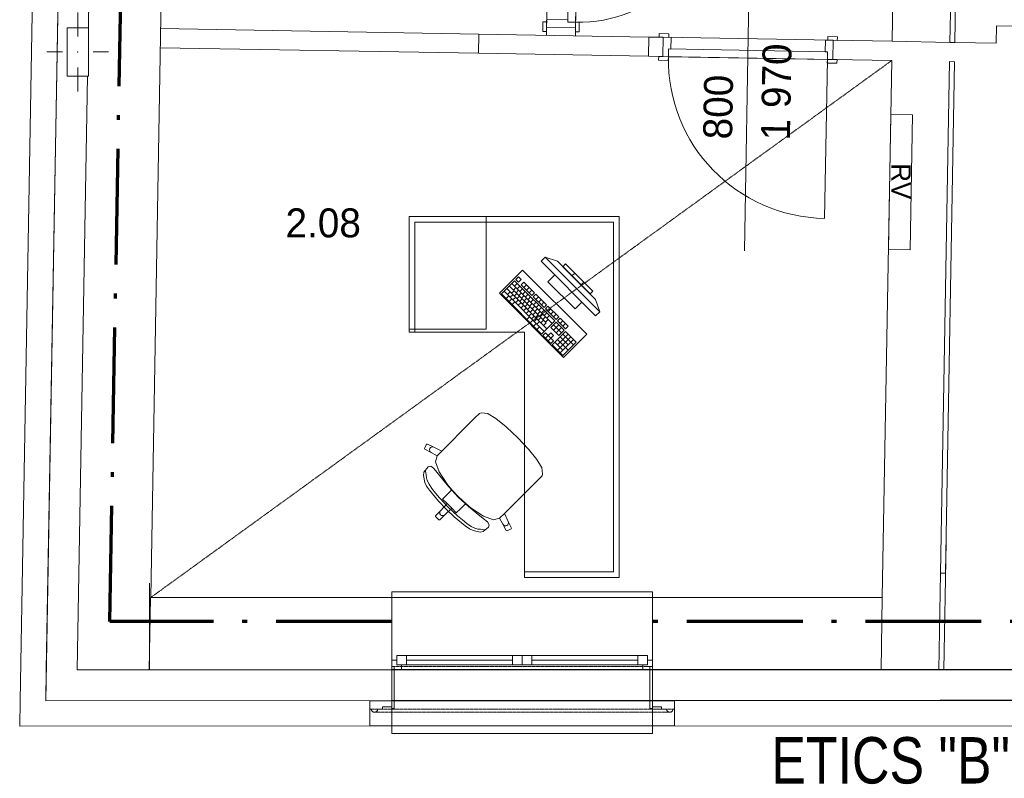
# Model space of a CAD drawing. Header units: millimetres. Extents: x -21032 to 287, y -6254 to 19135.
# Tile 1 of 12: x -20780 to -15678, y -213 to 3720. Entities that reach past the tile are written whole.
import ezdxf
from ezdxf.enums import TextEntityAlignment as Align

# ---------------------------------------------------------------- set-up
doc = ezdxf.new("R2010")
doc.units = ezdxf.units.MM
doc.header["$MEASUREMENT"] = 0
doc.set_wipeout_variables(frame=1)
for name, pattern in [('ACAD_ISO10W100', [18.5, 12, -3, 0.5, -3]), ('Wipeout_Contour', [1000, 0, -1000]), ('Čerchovaná M', [4.5, 2.5, -0.85, 0.3, -0.85]), ('Čerchovaná S', [3.5, 1.5, -0.85, 0.3, -0.85]), ('Čárkovaná M', [4.5, 2.5, -2])]:
    doc.linetypes.add(name, pattern=pattern)
for name, color, linetype, lineweight in [('7._2.NP (2)_2_2D prvky - obecné', 252, 'Continuous', 0), ('7._2.NP (2)_2_Konstrukce - nosné', 252, 'Continuous', 0), ('7._2.NP (2)_2_Nové_3D prvky fasada nove', 252, 'Continuous', 0), ('7._2.NP (2)_2_Nové_Interiér - nábytek', 252, 'Continuous', 0), ('7._2.NP (2)_2_Nové_Konstrukce - nosné', 252, 'Continuous', 0), ('7._2.NP (2)_2_Nové_Otvory – Dveře', 252, 'Continuous', 0), ('7._2.NP (2)_2_Nové_Otvory – Okna', 252, 'Continuous', 0), ('7._2.NP (2)_2_Nové_Otvory – Značky dveří', 252, 'Continuous', 0), ('7._2.NP (2)_2_Nové_Výplně - Povrchové', 252, 'Continuous', 0), ('7._2.NP (2)_2_Nové_VÝTAH VAR 1', 252, 'Continuous', 0), ('7._2.NP (2)_2_Otvory – Dveře', 252, 'Continuous', 0), ('7._2.NP (2)_2_Otvory – Značky dveří', 252, 'Continuous', 0), ('7._2.NP (2)_2_Situace - terén', 252, 'Continuous', 0), ('7._2.NP (2)_2_TZB - elektroinstalace', 252, 'Continuous', 0), ('7._2.NP (2)_2_Zóny', 252, 'Continuous', 0), ('Pož_text', 1, 'Continuous', 35), ('Pož_úseky', 5, 'ACAD_ISO10W100', 70)]:
    doc.layers.add(name, color=color, linetype=linetype, lineweight=lineweight)
doc.styles.add('GENEROVANÝ_STYL_1', font='txt')
doc.styles.add('PBŘ popis', font='arial.ttf', dxfattribs={"width": 0.8})

msp = doc.modelspace()

# ---------------------------------------------------------------- linework, layer by layer
at = {"layer": '7._2.NP (2)_2_2D prvky - obecné', "linetype": 'Continuous'}
for p, q in [((-15979.8, 1012.4), (-15991.4, 349.8)), ((-16007.7, 850.1), (-16016.5, 349.7)), ((-20101.9, 724.7), (-20108.5, 349.7)), ((-16309.9, 724.7), (-16316.5, 349.7))]:
    msp.add_line(p, q, dxfattribs=at)
at = {"layer": '7._2.NP (2)_2_Konstrukce - nosné', "linetype": 'Continuous'}
for p, q in [((-15719.5, 3598), (-15718, 3687.9)), ((-15718, 3687.9), (-15603, 3685.9)), ((-18400.2, 3645.1), (-18402, 3545.2)), ((-17520.3, 3629.6), (-17522.1, 3529.7)), ((-17444.8, 3628.3), (-17466.8, 3628.7)), ((-17446.6, 3528.3), (-17444.8, 3628.3)), ((-16566.7, 3512.8), (-16565, 3612.8)), ((-16565, 3612.8), (-16543, 3612.4)), ((-16259.7, 3607.4), (-15959.7, 3602.2)), ((-15934.5, 3601.7), (-15719.5, 3598)), ((-17446.6, 3528.3), (-17468.6, 3528.7)), ((-16566.7, 3512.8), (-16544.7, 3512.5)), ((-20106.9, 351.9), (-20106.9, 799.1)), ((-18851.9, 549.7), (-18851.9, 724.7)), ((-17501.2, 399.7), (-17501.2, 724.7)), ((-18851.9, 499.7), (-18851.9, 549.7)), ((-18851.9, 349.7), (-18851.9, 499.7)), ((-17501.2, 349.7), (-17501.2, 399.7))]:
    msp.add_line(p, q, dxfattribs=at)
at = {"layer": '7._2.NP (2)_2_Konstrukce - nosné', "linetype": 'Continuous', "flags": 128}
for points in [[(-20421.1, 3840.7), (-20423.9, 3677.3)], [(-20100.3, 724.7), (-20046.1, 3834.1)], [(-18400.2, 3645.1), (-20050, 3674.2)], [(-17444.8, 3628.3), (-17520.3, 3629.6)], [(-20051.7, 3574.2), (-18402, 3545.2)], [(-16259.7, 3607.4), (-16565, 3612.8)], [(-15934.5, 3601.7), (-15959.7, 3602.2)], [(-17522.1, 3529.7), (-17446.6, 3528.3)], [(-16566.7, 3512.8), (-16261.4, 3507.5)], [(-16261.4, 3507.5), (-16309.9, 724.7)], [(-16007.7, 850.1), (-15961.5, 3502.2)], [(-15936.3, 3501.7), (-15982.6, 850.1)], [(-15961.5, 3502.2), (-15936.3, 3501.7)], [(-15982.6, 850.1), (-16007.7, 850.1)], [(-18851.9, 724.7), (-20100.3, 724.7)], [(-16309.9, 724.7), (-17501.2, 724.7)], [(-20106.9, 349.7), (-18851.9, 349.7)], [(-17501.2, 349.7), (-16016.4, 349.7)], [(-16016.4, 350.1), (-14872.4, 350.1)]]:
    msp.add_lwpolyline(points, dxfattribs=at)
at = {"layer": '7._2.NP (2)_2_Nové_3D prvky fasada nove', "linetype": 'Continuous'}
for p, q in [((-18838.6, 367.6), (-18851.3, 367.6)), ((-17501.3, 367.6), (-17514, 367.6))]:
    msp.add_line(p, q, dxfattribs=at)
at = {"layer": '7._2.NP (2)_2_Nové_3D prvky fasada nove', "linetype": 'Continuous', "flags": 128}
for points in [[(-15930.7, 3821.7), (-15934.5, 3601.7)], [(-17520.3, 3629.6), (-18400.2, 3645.1)], [(-18402, 3545.2), (-17522.1, 3529.7)], [(-18851.2, 724.7), (-18851.2, 349.7)]]:
    msp.add_lwpolyline(points, dxfattribs=at)
at = {"layer": '7._2.NP (2)_2_Nové_3D prvky fasada nove', "linetype": 'Čerchovaná M', "flags": 128}
for points in [[(-18838.6, 367.6), (-18851.3, 367.6)], [(-18851.3, 367.6), (-17501.3, 367.6)], [(-17514, 367.6), (-17501.3, 367.6)]]:
    msp.add_lwpolyline(points, dxfattribs=at)
at = {"layer": '7._2.NP (2)_2_Nové_Interiér - nábytek', "linetype": 'Continuous'}
for p, q in [((-18732.1, 2699.9), (-18762.1, 2699.9)), ((-18762.1, 2699.9), (-18762.1, 2669.9)), ((-18762.1, 2669.9), (-18762.1, 2099.9)), ((-17703.1, 2699.9), (-18732.1, 2699.9)), ((-18732.1, 2669.9), (-17703.1, 2669.9)), ((-18732.1, 2099.9), (-18732.1, 2669.9)), ((-18362.1, 2114.9), (-18362.1, 2699.9)), ((-17673.1, 2699.9), (-17703.1, 2699.9)), ((-17703.1, 2669.9), (-17703.1, 857.5)), ((-17673.1, 2669.9), (-17673.1, 2699.9)), ((-17673.1, 857.5), (-17673.1, 2669.9)), ((-18057.2, 2488.8), (-18078.4, 2467.6)), ((-18078.4, 2467.6), (-17795.6, 2184.8)), ((-17774.4, 2206), (-18057.2, 2488.8)), ((-18057.2, 2488.8), (-17993.6, 2467.6)), ((-17993.6, 2467.6), (-17795.6, 2269.6)), ((-17951.2, 2453.5), (-17965.3, 2439.4)), ((-17809.7, 2312.1), (-17951.2, 2453.5)), ((-17965.3, 2439.4), (-17823.9, 2297.9)), ((-17918.2, 2392.2), (-17904, 2406.4)), ((-18215.2, 2366.5), (-18283.8, 2298)), ((-18228.9, 2352.8), (-18021.2, 2145.1)), ((-18007.5, 2158.8), (-18215.2, 2366.5)), ((-18215.1, 2339), (-18201.3, 2352.7)), ((-18194.6, 2387.1), (-18208.3, 2373.4)), ((-18208.3, 2373.4), (-18194.5, 2359.5)), ((-18180.8, 2373.3), (-18194.6, 2387.1)), ((-18194.5, 2359.5), (-18180.8, 2373.3)), ((-18166.9, 2359.4), (-18180.6, 2345.7)), ((-18111.5, 2304), (-18166.9, 2359.4)), ((-18007.7, 2396.9), (-18043.1, 2361.6)), ((-18043.1, 2361.6), (-17901.7, 2220.1)), ((-17866.3, 2255.5), (-18007.7, 2396.9)), ((-17871, 2345.1), (-17856.9, 2359.2)), ((-18283.8, 2298), (-18076, 2090.3)), ((-18270, 2311.7), (-18062.3, 2104)), ((-18256.3, 2325.4), (-18048.6, 2117.7)), ((-18252.7, 2294.4), (-18239, 2308.1)), ((-18242.6, 2339.1), (-18052.2, 2148.7)), ((-18232.1, 2301.2), (-18218.4, 2314.9)), ((-18221.8, 2318.3), (-18208.1, 2332.1)), ((-18218.2, 2287.3), (-18204.5, 2301)), ((-18208, 2304.5), (-18194.3, 2318.2)), ((-18201.2, 2325.1), (-18187.5, 2338.8)), ((-18194.1, 2290.6), (-18180.4, 2304.4)), ((-18187.4, 2311.3), (-18173.6, 2325)), ((-18180.6, 2345.7), (-18125.2, 2290.3)), ((-18173.5, 2297.4), (-18159.8, 2311.1)), ((-18166.8, 2331.9), (-18153.1, 2345.6)), ((-18159.7, 2283.6), (-18145.9, 2297.3)), ((-18152.9, 2318), (-18139.2, 2331.7)), ((-18139.1, 2304.2), (-18125.4, 2317.9)), ((-18125.2, 2290.3), (-18111.5, 2304)), ((-18104.6, 2297.1), (-18118.3, 2283.4)), ((-18049.2, 2241.7), (-18104.6, 2297.1)), ((-17823.9, 2297.9), (-17809.7, 2312.1)), ((-18259.5, 2273.7), (-18245.8, 2287.4)), ((-18243.9, 2258.2), (-18230.2, 2271.9)), ((-18238.9, 2280.5), (-18225.2, 2294.2)), ((-18228.4, 2242.6), (-18214.6, 2256.3)), ((-18225, 2266.7), (-18211.3, 2280.4)), ((-18211.2, 2252.8), (-18197.5, 2266.5)), ((-18204.4, 2273.5), (-18190.7, 2287.2)), ((-18197.3, 2239), (-18183.6, 2252.7)), ((-18190.5, 2259.6), (-18176.8, 2273.3)), ((-18180.3, 2276.8), (-18166.6, 2290.5)), ((-18176.7, 2245.8), (-18163, 2259.5)), ((-18166.5, 2262.9), (-18152.7, 2276.7)), ((-18162.9, 2231.9), (-18149.1, 2245.6)), ((-18152.6, 2249.1), (-18138.9, 2262.8)), ((-18145.8, 2269.7), (-18132.1, 2283.5)), ((-18138.8, 2235.3), (-18125, 2249)), ((-18132, 2255.9), (-18118.3, 2269.6)), ((-18118.3, 2283.4), (-18062.9, 2228)), ((-18118.1, 2242), (-18104.4, 2255.8)), ((-18104.5, 2269.5), (-18090.8, 2283.3)), ((-18090.6, 2255.7), (-18076.9, 2269.4)), ((-18076.8, 2241.8), (-18063.1, 2255.6)), ((-17901.7, 2220.1), (-17866.3, 2255.5)), ((-17774.4, 2206), (-17795.6, 2269.6)), ((-18183.5, 2225.1), (-18169.8, 2238.8)), ((-18169.6, 2211.3), (-18155.9, 2225)), ((-18155.8, 2197.4), (-18142.1, 2211.2)), ((-18149, 2218.1), (-18135.3, 2231.8)), ((-18141.9, 2183.6), (-18128.2, 2197.3)), ((-18135.2, 2204.2), (-18121.4, 2217.9)), ((-18124.9, 2221.4), (-18111.2, 2235.1)), ((-18121.3, 2190.4), (-18107.6, 2204.1)), ((-18111.1, 2207.6), (-18097.3, 2221.3)), ((-18104.3, 2228.2), (-18090.6, 2241.9)), ((-18097.2, 2193.7), (-18083.5, 2207.4)), ((-18090.4, 2214.3), (-18076.7, 2228.1)), ((-18076.6, 2200.5), (-18062.9, 2214.2)), ((-18062.9, 2228), (-18049.2, 2241.7)), ((-18062.7, 2186.7), (-18049, 2200.4)), ((-18042.3, 2234.8), (-18056, 2221.1)), ((-18056, 2221.1), (-18000.6, 2165.7)), ((-17986.9, 2179.4), (-18042.3, 2234.8)), ((-18042.2, 2207.2), (-18028.4, 2220.9)), ((-18028.3, 2193.4), (-18014.6, 2207.1)), ((-17795.6, 2184.8), (-17774.4, 2206)), ((-18152.2, 2166.4), (-18138.5, 2180.1)), ((-18134.9, 2149.1), (-18121.2, 2162.8)), ((-18128.1, 2169.7), (-18114.4, 2183.5)), ((-18117.6, 2131.8), (-18103.9, 2145.5)), ((-18114.3, 2155.9), (-18100.5, 2169.6)), ((-18107.5, 2176.5), (-18093.8, 2190.2)), ((-18100.4, 2142.1), (-18086.7, 2155.8)), ((-18093.6, 2162.7), (-18079.9, 2176.4)), ((-18083.4, 2179.9), (-18069.7, 2193.6)), ((-18079.8, 2148.8), (-18066.1, 2162.6)), ((-18076, 2090.3), (-18007.5, 2158.8)), ((-18069.5, 2166), (-18055.8, 2179.7)), ((-18065.9, 2135), (-18052.2, 2148.7)), ((-18055.7, 2152.2), (-18042, 2165.9)), ((-18048.9, 2172.8), (-18035.2, 2186.5)), ((-18000.5, 2151.9), (-18028, 2124.5)), ((-18014.5, 2179.5), (-18000.7, 2193.2)), ((-18000.6, 2165.7), (-17986.9, 2179.4)), ((-17959, 2110.4), (-18000.5, 2151.9)), ((-17980, 2172.5), (-17993.7, 2158.8)), ((-17993.7, 2158.8), (-17952.1, 2117.2)), ((-17938.4, 2130.9), (-17980, 2172.5)), ((-17979.8, 2144.9), (-17966.1, 2158.6)), ((-17966, 2131.1), (-17952.3, 2144.8)), ((-18762.1, 2114.9), (-18362.1, 2114.9)), ((-18762.1, 2099.9), (-18732.1, 2099.9)), ((-18100.3, 2114.5), (-18086.6, 2128.2)), ((-18055.4, 2097), (-18069.1, 2083.3)), ((-18041.6, 2083.2), (-18055.4, 2097)), ((-18027.8, 2096.9), (-18041.6, 2083.2)), ((-18028, 2124.5), (-17986.4, 2082.9)), ((-18014, 2083.1), (-18027.8, 2096.9)), ((-17952.1, 2103.4), (-18020.7, 2034.9)), ((-18014.3, 2138.2), (-17972.7, 2096.6)), ((-18014.1, 2110.6), (-17986.7, 2138.1)), ((-18000.3, 2096.8), (-17972.9, 2124.2)), ((-17986.4, 2082.9), (-17959, 2110.4)), ((-17952.1, 2117.2), (-17938.4, 2130.9)), ((-17896.7, 2048), (-17952.1, 2103.4)), ((-18069.1, 2083.3), (-18027.6, 2041.8)), ((-18055.3, 2069.5), (-18041.6, 2083.2)), ((-18041.6, 2083.2), (-18027.7, 2069.4)), ((-18041.4, 2055.6), (-18027.7, 2069.4)), ((-18027.7, 2069.4), (-18014, 2083.1)), ((-18013.9, 2055.5), (-18027.7, 2069.4)), ((-18027.6, 2041.8), (-18013.9, 2055.5)), ((-18006.9, 2048.6), (-17965.4, 2007)), ((-17993.2, 2062.3), (-17937.8, 2006.9)), ((-17993.1, 2034.7), (-17938.2, 2089.6)), ((-17993, 2007.2), (-17924.4, 2075.7)), ((-17979.5, 2076), (-17938, 2034.5)), ((-17979.1, 1993.3), (-17910.5, 2061.9)), ((-17965.8, 2089.7), (-17910.4, 2034.3)), ((-17965.3, 1979.5), (-17896.7, 2048)), ((-18020.7, 2034.9), (-17965.3, 1979.5)), ((-18419.3, 1657), (-18444.8, 1631.5)), ((-18397.3, 1679), (-18419.3, 1657)), ((-18388, 1681.8), (-18397.3, 1679)), ((-18354.1, 1677.9), (-18388, 1681.8)), ((-18352, 1677), (-18354.1, 1677.9)), ((-18311.9, 1652), (-18352, 1677)), ((-18258.3, 1608.5), (-18311.9, 1652)), ((-18444.8, 1631.5), (-18592.7, 1483.7)), ((-18257.5, 1607.8), (-18258.3, 1608.5)), ((-18199.1, 1553), (-18257.5, 1607.8)), ((-18199.1, 1553), (-18144.3, 1494.6)), ((-18671.6, 1518.9), (-18682.4, 1497.6)), ((-18682.4, 1497.6), (-18681, 1493.5)), ((-18681, 1493.5), (-18647.9, 1476.5)), ((-18667.5, 1520.2), (-18671.6, 1518.9)), ((-18634.4, 1503.2), (-18667.5, 1520.2)), ((-18654.6, 1496.8), (-18656.2, 1491.1)), ((-18656.2, 1491.1), (-18655.4, 1485.3)), ((-18655.4, 1485.3), (-18652.6, 1480.2)), ((-18651, 1501.4), (-18654.6, 1496.8)), ((-18652.6, 1480.2), (-18647.9, 1476.5)), ((-18645.9, 1504.2), (-18651, 1501.4)), ((-18640.1, 1504.9), (-18645.9, 1504.2)), ((-18634.4, 1503.2), (-18640.1, 1504.9)), ((-18592.7, 1483.7), (-18634.4, 1503.2)), ((-18616.9, 1459.2), (-18592.7, 1483.7)), ((-18144.3, 1494.6), (-18143.6, 1493.8)), ((-18143.6, 1493.8), (-18100, 1440.1)), ((-18647.9, 1476.5), (-18616.9, 1459.2)), ((-18616.9, 1459.2), (-18624.4, 1427.3)), ((-18616.9, 1459.4), (-18616.9, 1459.2)), ((-18100, 1440.1), (-18075.1, 1400.1)), ((-18663, 1402.1), (-18686.2, 1374.3)), ((-18676.6, 1379.6), (-18677.4, 1384.1)), ((-18675.8, 1371.5), (-18676.6, 1379.6)), ((-18650.1, 1405.6), (-18663, 1402.1)), ((-18635.8, 1395.5), (-18650.1, 1405.6)), ((-18617.2, 1373.3), (-18635.8, 1395.5)), ((-18624.4, 1427.3), (-18606, 1375.3)), ((-18075.1, 1400.1), (-18074.2, 1398)), ((-18074.2, 1398), (-18070.2, 1364)), ((-18686.2, 1374.3), (-18688.1, 1357.5)), ((-18688.1, 1357.5), (-18680.3, 1321.4)), ((-18673.8, 1360.8), (-18675.8, 1371.5)), ((-18672.6, 1345.4), (-18673.8, 1360.8)), ((-18668.7, 1330.6), (-18672.6, 1345.4)), ((-18658.7, 1311.8), (-18668.7, 1330.6)), ((-18589.2, 1337.1), (-18617.2, 1373.3)), ((-18606, 1375.3), (-18564.7, 1311.5)), ((-18556.5, 1297.8), (-18589.2, 1337.1)), ((-18095, 1332.8), (-18120.6, 1307.3)), ((-18073.1, 1354.7), (-18095, 1332.8)), ((-18070.2, 1364), (-18073.1, 1354.7)), ((-18680.3, 1321.4), (-18671.4, 1302.2)), ((-18671.4, 1302.2), (-18656.5, 1280.5)), ((-18643.9, 1289.9), (-18658.7, 1311.8)), ((-18656.5, 1280.5), (-18609.6, 1223.8)), ((-18625.3, 1266.1), (-18643.9, 1289.9)), ((-18539.9, 1283.3), (-18567.3, 1256)), ((-18564.7, 1311.5), (-18539.9, 1283.3)), ((-18507.1, 1245), (-18556.5, 1297.8)), ((-18539.9, 1283.3), (-18506.6, 1245.5)), ((-18120.6, 1307.3), (-18268.4, 1159.4)), ((-18604.1, 1241.4), (-18625.3, 1266.1)), ((-18581.6, 1216.8), (-18604.1, 1241.4)), ((-18567.3, 1256), (-18588.4, 1234.8)), ((-18588.4, 1234.8), (-18564.8, 1211.2)), ((-18507.1, 1245), (-18454.3, 1195.5)), ((-18468.7, 1212.2), (-18506.6, 1245.5)), ((-18598.8, 1174.6), (-18624.9, 1148.6)), ((-18609.6, 1223.8), (-18570.5, 1181.6)), ((-18598.8, 1174.6), (-18602, 1169.8)), ((-18564.8, 1211.2), (-18598.8, 1174.6)), ((-18558.8, 1193.3), (-18581.6, 1216.8)), ((-18540.9, 1187.3), (-18577.4, 1153.3)), ((-18528.3, 1142.4), (-18570.5, 1181.6)), ((-18564.8, 1211.2), (-18552.8, 1199.2)), ((-18558.8, 1193.3), (-18535.3, 1170.5)), ((-18540.9, 1187.3), (-18552.8, 1199.2)), ((-18517.3, 1163.6), (-18540.9, 1187.3)), ((-18496.1, 1184.8), (-18517.3, 1163.6)), ((-18468.7, 1212.2), (-18496.1, 1184.8)), ((-18440.6, 1187.4), (-18468.7, 1212.2)), ((-18454.3, 1195.5), (-18415, 1162.8)), ((-18376.8, 1146), (-18440.6, 1187.4)), ((-18624.9, 1148.6), (-18624.8, 1144.3)), ((-18624.8, 1144.3), (-18616.3, 1135.8)), ((-18607.8, 1127.2), (-18616.3, 1135.8)), ((-18603.5, 1127.2), (-18607.8, 1127.2)), ((-18577.4, 1153.3), (-18603.5, 1127.2)), ((-18602, 1169.8), (-18603.1, 1164)), ((-18603.1, 1164), (-18602, 1158.3)), ((-18602, 1158.3), (-18598.7, 1153.4)), ((-18593.8, 1150.1), (-18598.7, 1153.4)), ((-18588, 1148.9), (-18593.8, 1150.1)), ((-18582.3, 1150.1), (-18588, 1148.9)), ((-18577.4, 1153.3), (-18582.3, 1150.1)), ((-18535.3, 1170.5), (-18510.7, 1147.9)), ((-18471.6, 1095.6), (-18528.3, 1142.4)), ((-18510.7, 1147.9), (-18485.9, 1126.8)), ((-18485.9, 1126.8), (-18462.1, 1108.2)), ((-18415, 1162.8), (-18378.8, 1134.9)), ((-18378.8, 1134.9), (-18356.5, 1116.3)), ((-18324.8, 1127.7), (-18376.8, 1146)), ((-18292.9, 1135.1), (-18324.8, 1127.7)), ((-18292.9, 1135.1), (-18268.4, 1159.4)), ((-18292.6, 1135.2), (-18292.9, 1135.1)), ((-18275.5, 1104.1), (-18292.9, 1135.1)), ((-18268.4, 1159.4), (-18248.8, 1117.7)), ((-18449.9, 1080.7), (-18471.6, 1095.6)), ((-18462.1, 1108.2), (-18440.3, 1093.3)), ((-18430.7, 1071.7), (-18449.9, 1080.7)), ((-18440.3, 1093.3), (-18421.5, 1083.4)), ((-18394.6, 1064), (-18430.7, 1071.7)), ((-18421.5, 1083.4), (-18406.7, 1079.5)), ((-18406.7, 1079.5), (-18391.3, 1078.3)), ((-18391.3, 1078.3), (-18380.6, 1076.3)), ((-18380.6, 1076.3), (-18372.5, 1075.5)), ((-18349.9, 1089), (-18377.8, 1065.9)), ((-18372.5, 1075.5), (-18368, 1074.7)), ((-18356.5, 1116.3), (-18346.5, 1102)), ((-18346.5, 1102), (-18349.9, 1089)), ((-18271.9, 1099.5), (-18275.5, 1104.1)), ((-18258.6, 1071), (-18275.5, 1104.1)), ((-18266.8, 1096.6), (-18271.9, 1099.5)), ((-18260.9, 1095.9), (-18266.8, 1096.6)), ((-18255.3, 1097.5), (-18260.9, 1095.9)), ((-18250.7, 1101.1), (-18255.3, 1097.5)), ((-18233.1, 1080.5), (-18254.5, 1069.7)), ((-18247.9, 1106.2), (-18250.7, 1101.1)), ((-18248.8, 1117.7), (-18247.2, 1112)), ((-18248.8, 1117.7), (-18231.9, 1084.6)), ((-18247.2, 1112), (-18247.9, 1106.2)), ((-18231.9, 1084.6), (-18233.1, 1080.5)), ((-18377.8, 1065.9), (-18394.6, 1064)), ((-18254.5, 1069.7), (-18258.6, 1071)), ((-18163.3, 857.5), (-18163.3, 827.5)), ((-17703.1, 857.5), (-18163.3, 857.5)), ((-18163.3, 827.5), (-17703.1, 827.5)), ((-17703.1, 827.5), (-17673.1, 827.5)), ((-17673.1, 827.5), (-17673.1, 857.5))]:
    msp.add_line(p, q, dxfattribs=at)
at = {"layer": '7._2.NP (2)_2_Nové_Interiér - nábytek', "linetype": 'Continuous', "flags": 128}
for points in [[(-17673.1, 2699.9), (-18762.1, 2699.9), (-18762.1, 2099.9), (-18163.3, 2099.9), (-18163.3, 827.5), (-17673.1, 827.5)], [(-18173.9, 2421.7), (-18294.1, 2301.5), (-17961.8, 1969.1), (-17841.6, 2089.3)]]:
    msp.add_lwpolyline(points, close=True, dxfattribs=at)
at = {"layer": '7._2.NP (2)_2_Nové_Konstrukce - nosné', "linetype": 'Continuous'}
for p, q in [((-18049.8, 3680.8), (-18050.2, 3658.8)), ((-17899.9, 3678.1), (-18049.8, 3680.8)), ((-17899.9, 3678.1), (-17900.2, 3656.1)), ((-18851.2, 340.5), (-18851.2, 350.5)), ((-17501.2, 341.2), (-17501.2, 351.2))]:
    msp.add_line(p, q, dxfattribs=at)
at = {"layer": '7._2.NP (2)_2_Nové_Konstrukce - nosné', "linetype": 'Continuous', "flags": 128}
for points in [[(-20423.9, 3677.3), (-20421.2, 3834.1)], [(-18049.8, 3680.8), (-18050.6, 3639.7)], [(-17900.6, 3637.1), (-17899.9, 3678.1)], [(-16009.9, 351.9), (-17501.2, 351.2)], [(-14869.6, 351.8), (-16007.9, 351.9)]]:
    msp.add_lwpolyline(points, dxfattribs=at)
at = {"layer": '7._2.NP (2)_2_Nové_Otvory – Dveře', "linetype": 'Continuous'}
for p, q in [((-18049.8, 3680.8), (-18036.1, 4460.7)), ((-17899.9, 3678.1), (-17886.1, 4458)), ((-17926.6, 4430.7), (-17939.4, 3706.8)), ((-17899.4, 3706.1), (-17886.6, 4430)), ((-18068.3, 3709.1), (-18069.2, 3659.1)), ((-18049.3, 3708.8), (-18068.3, 3709.1)), ((-18050.2, 3658.8), (-18049.3, 3708.8)), ((-18049.8, 3680.8), (-18050.2, 3658.8)), ((-18049.8, 3680.8), (-18050.2, 3658.8)), ((-18049.8, 3680.8), (-18049.1, 3720.8)), ((-17899.9, 3678.1), (-18049.8, 3680.8)), ((-17899.9, 3678.1), (-18049.8, 3680.8)), ((-17899.9, 3678.1), (-18049.8, 3680.8)), ((-18049.1, 3720.8), (-17939.1, 3718.8)), ((-17939.1, 3718.8), (-17939.4, 3706.8)), ((-17939.4, 3706.8), (-17899.4, 3706.1)), ((-17939.4, 3706.8), (-17899.4, 3706.1)), ((-17899.4, 3706.1), (-17900.2, 3656.1)), ((-17899.9, 3678.1), (-17900.2, 3656.1)), ((-17899.9, 3678.1), (-17900.2, 3656.1)), ((-17899.4, 3706.1), (-17899.9, 3678.1)), ((-17880.4, 3705.8), (-17899.4, 3706.1)), ((-17881.2, 3655.8), (-17880.4, 3705.8)), ((-18069.2, 3659.1), (-18050.2, 3658.8)), ((-17900.2, 3656.1), (-17881.2, 3655.8)), ((-17466.5, 3647.7), (-17466.8, 3628.7)), ((-17466.8, 3628.7), (-17416.8, 3627.8)), ((-17444.8, 3628.3), (-17466.8, 3628.7)), ((-17444.8, 3628.3), (-17466.8, 3628.7)), ((-17416.5, 3646.8), (-17466.5, 3647.7)), ((-17446.6, 3528.3), (-17444.8, 3628.3)), ((-17446.6, 3528.3), (-17444.8, 3628.3)), ((-17446.6, 3528.3), (-17444.8, 3628.3)), ((-17444.8, 3628.3), (-16565, 3612.8)), ((-17444.8, 3628.3), (-17404.8, 3627.6)), ((-17416.8, 3627.8), (-17416.5, 3646.8)), ((-17404.8, 3627.6), (-17405.9, 3567.6)), ((-16592.6, 3632.3), (-16593, 3613.3)), ((-16542.6, 3631.4), (-16592.6, 3632.3)), ((-16543, 3612.4), (-16542.6, 3631.4)), ((-16606, 3553.5), (-16605, 3613.5)), ((-16605, 3613.5), (-16565, 3612.8)), ((-16593, 3613.3), (-16543, 3612.4)), ((-16565, 3612.8), (-16566.7, 3512.8)), ((-16566.7, 3512.8), (-16565, 3612.8)), ((-16566.7, 3512.8), (-16565, 3612.8)), ((-16565, 3612.8), (-16543, 3612.4)), ((-16565, 3612.8), (-16543, 3612.4)), ((-17468.6, 3528.7), (-17468.9, 3509.7)), ((-17418.6, 3527.8), (-17468.6, 3528.7)), ((-17446.6, 3528.3), (-17468.6, 3528.7)), ((-17446.6, 3528.3), (-17468.6, 3528.7)), ((-17446.6, 3528.3), (-16566.7, 3512.8)), ((-17418.6, 3527.8), (-17446.6, 3528.3)), ((-17418.9, 3508.8), (-17418.6, 3527.8)), ((-17417.9, 3567.8), (-17418.6, 3527.8)), ((-17417.9, 3567.8), (-17418.6, 3527.8)), ((-17418.6, 3527.8), (-16594.7, 3513.3)), ((-17405.9, 3567.6), (-17417.9, 3567.8)), ((-16594, 3553.3), (-17417.9, 3567.8)), ((-16594, 3553.3), (-16606, 3553.5)), ((-16594.7, 3513.3), (-16594, 3553.3)), ((-16594.7, 3513.3), (-16594, 3553.3)), ((-17468.9, 3509.7), (-17418.9, 3508.8)), ((-16594.7, 3513.3), (-16609.2, 2689.5)), ((-16594.7, 3513.3), (-16595.1, 3494.3)), ((-16595.1, 3494.3), (-16545.1, 3493.5)), ((-16544.7, 3512.5), (-16594.7, 3513.3)), ((-16566.7, 3512.8), (-16594.7, 3513.3)), ((-16566.7, 3512.8), (-16544.7, 3512.5)), ((-16566.7, 3512.8), (-16544.7, 3512.5)), ((-16545.1, 3493.5), (-16544.7, 3512.5))]:
    msp.add_line(p, q, dxfattribs=at)
for centre, radius, start, end in [((-17886.6, 4430), 724, 268.9912, 357.9824), ((-16594.7, 3513.3), 824, 178.9912, 268.9912)]:
    msp.add_arc(centre, radius, start, end, dxfattribs=at)
at = {"layer": '7._2.NP (2)_2_Nové_Otvory – Okna', "linetype": 'Continuous'}
for p, q in [((-17501.2, 754.7), (-18851.2, 754.7)), ((-18851.2, 754.7), (-18851.2, 724.7)), ((-17501.2, 724.7), (-18851.2, 724.7)), ((-18851.2, 399.7), (-18851.2, 724.7)), ((-17501.2, 724.7), (-17501.2, 754.7)), ((-17501.2, 399.7), (-17501.2, 724.7)), ((-18776.2, 424.7), (-18826.2, 424.7)), ((-18826.2, 424.7), (-18826.2, 374.7)), ((-18226.2, 424.7), (-18776.2, 424.7)), ((-18776.2, 374.7), (-18776.2, 424.7)), ((-18226.2, 424.7), (-18776.2, 424.7)), ((-18176.2, 424.7), (-18226.2, 424.7)), ((-18226.2, 424.7), (-18226.2, 374.7)), ((-18126.2, 424.7), (-18176.2, 424.7)), ((-18176.2, 424.7), (-18176.2, 374.7)), ((-18176.2, 374.7), (-18176.2, 424.7)), ((-17576.2, 424.7), (-18126.2, 424.7)), ((-18126.2, 374.7), (-18126.2, 424.7)), ((-17576.2, 424.7), (-18126.2, 424.7)), ((-17526.2, 424.7), (-17576.2, 424.7)), ((-17576.2, 424.7), (-17576.2, 374.7)), ((-17526.2, 374.7), (-17526.2, 424.7)), ((-18826.2, 399.7), (-18851.2, 399.7)), ((-18851.2, 349.7), (-18851.2, 399.7)), ((-18851.2, 349.7), (-18851.2, 399.7)), ((-18826.2, 374.7), (-18826.2, 399.7)), ((-18801.2, 374.7), (-18826.2, 374.7)), ((-18826.2, 374.7), (-18776.2, 374.7)), ((-18801.2, 349.7), (-18801.2, 374.7)), ((-18226.2, 399.7), (-18776.2, 399.7)), ((-18776.2, 374.7), (-18226.2, 374.7)), ((-18226.2, 374.7), (-18176.2, 374.7)), ((-18176.2, 374.7), (-18126.2, 374.7)), ((-17576.2, 399.7), (-18126.2, 399.7)), ((-18126.2, 374.7), (-17576.2, 374.7)), ((-17576.2, 374.7), (-17526.2, 374.7)), ((-17526.2, 374.7), (-17551.2, 374.7)), ((-17551.2, 374.7), (-17551.2, 349.7)), ((-17501.2, 399.7), (-17526.2, 399.7)), ((-17526.2, 399.7), (-17526.2, 374.7)), ((-17501.2, 349.7), (-17501.2, 399.7)), ((-17501.2, 349.7), (-17501.2, 399.7)), ((-17501.2, 351.2), (-18851.2, 350.5)), ((-18851.2, 340.5), (-18851.2, 350.5)), ((-17501.2, 349.7), (-18851.2, 349.7)), ((-18851.2, 349.7), (-18801.2, 349.7)), ((-18801.2, 349.7), (-18176.2, 349.7)), ((-18176.2, 349.7), (-17551.2, 349.7)), ((-17551.2, 349.7), (-17501.2, 349.7)), ((-17501.2, 341.2), (-17501.2, 351.2)), ((-17501.2, 19.7), (-18851.2, 19.7))]:
    msp.add_line(p, q, dxfattribs=at)
at = {"layer": '7._2.NP (2)_2_Nové_Otvory – Značky dveří', "linetype": 'Continuous'}
msp.add_line((-17024.3, 2520.7), (-16999.6, 3920.5), dxfattribs=at)
at = {"layer": '7._2.NP (2)_2_Nové_VÝTAH VAR 1', "linetype": 'Čárkovaná M'}
msp.add_line((-20100.3, 724.7), (-16261.9, 3507.5), dxfattribs=at)
at = {"layer": '7._2.NP (2)_2_Otvory – Dveře', "linetype": 'Continuous'}
for p, q in [((-16234.3, 5062.2), (-16259.7, 3607.4)), ((-15934.3, 5057), (-15959.7, 3602.2)), ((-16259.7, 3607.4), (-15959.7, 3602.2))]:
    msp.add_line(p, q, dxfattribs=at)
at = {"layer": '7._2.NP (2)_2_Situace - terén', "linetype": 'Continuous', "flags": 128}
msp.add_lwpolyline([(-16278.5, 2529), (-16165.2, 2527), (-16153, 3225.8), (-16266.3, 3227.8)], close=True, dxfattribs=at)
at = {"layer": '7._2.NP (2)_2_TZB - elektroinstalace', "linetype": 'Continuous'}
msp.add_line((-20398.9, 3552.3), (-20318.9, 3552.3), dxfattribs=at)
at = {"layer": 'Pož_úseky', "ltscale": 50}
for p, q in [((-20312.9, 600.1), (-20256.4, 3837.8)), ((-18851.2, 600.1), (-20312.9, 600.1)), ((-14872.4, 600.1), (-17501.2, 600.1))]:
    msp.add_line(p, q, dxfattribs=at)

# ---------------------------------------------------------------- texts
at = {"layer": '7._2.NP (2)_2_Konstrukce - nosné', "linetype": 'Continuous', "insert": (-16262.9, 2882), "char_height": 100, "attachment_point": 8, "rotation": 270.0169, "style": 'GENEROVANÝ_STYL_1'}
msp.add_mtext('\\A1;RV', dxfattribs=at)
at = {"layer": '7._2.NP (2)_2_Otvory – Značky dveří', "linetype": 'Continuous', "char_height": 150, "attachment_point": 7, "rotation": 88.9912, "style": 'GENEROVANÝ_STYL_1'}
for s, insert in [('\\A1;\\pt50;1\\~970', (-16786.7, 3092.8)), ('\\A1;\\pt50;800', (-17086.6, 3098.1))]:
    msp.add_mtext(s, dxfattribs=dict(at, insert=insert))
at = {"layer": '7._2.NP (2)_2_Zóny', "linetype": 'Continuous', "insert": (-19207.1, 2741.4), "char_height": 150, "attachment_point": 2, "style": 'GENEROVANÝ_STYL_1'}
msp.add_mtext('\\A1;\\pt0;2.08', dxfattribs=at)

# ---------------------------------------------------------------- wipeouts: each hides what was drawn before it
at = {"linetype": 'Wipeout_Contour', "ltscale": 62203.507708}
msp.add_wipeout([(-20777.6, 189.7), (-20779.9, 56.9), (-20644.7, 189.7)], dxfattribs=at).dxf.layer = '7._2.NP (2)_2_Nové_Výplně - Povrchové'

# ---------------------------------------------------------------- next in the draw order: wipeouts: each hides what was drawn before it
at = {"linetype": 'Wipeout_Contour', "ltscale": 62073.188474}
msp.add_wipeout([(-20644.7, 189.7), (-20779.9, 56.9), (-20647.1, 56.9)], dxfattribs=at).dxf.layer = '7._2.NP (2)_2_Nové_Výplně - Povrchové'

# ---------------------------------------------------------------- next in the draw order: linework, layer by layer
at = {"layer": '7._2.NP (2)_2_Nové_Konstrukce - nosné', "linetype": 'Continuous', "flags": 128}
msp.add_lwpolyline([(-20779.9, 56.9), (-20777.6, 189.7)], dxfattribs=at)

# ---------------------------------------------------------------- next in the draw order: wipeouts: each hides what was drawn before it
at = {"linetype": 'Wipeout_Contour', "ltscale": 41716.177085}
msp.add_wipeout([(-161.7, 191.6), (-20644.7, 189.7), (-20647.1, 56.9), (-161.7, 58.8)], dxfattribs=at).dxf.layer = '7._2.NP (2)_2_Nové_Výplně - Povrchové'

# ---------------------------------------------------------------- next in the draw order: linework, layer by layer
at = {"layer": '7._2.NP (2)_2_Nové_3D prvky fasada nove', "linetype": 'Continuous'}
for p, q in [((-18851.3, 367.6), (-18851.3, 189.7)), ((-18838.6, 367.6), (-18838.6, 148.8)), ((-17514, 367.6), (-17514, 148.8)), ((-17501.3, 367.6), (-17501.3, 189.7)), ((-18966.2, 189.8), (-17387.6, 189.8)), ((-18966.2, 59), (-18966.2, 189.8)), ((-18965.6, 189.7), (-18965.6, 146.6)), ((-18851.3, 189.7), (-18965.6, 189.7)), ((-18899.1, 158), (-18899.1, 146.6)), ((-18851.3, 158), (-18899.1, 158)), ((-18851.3, 158), (-18851.3, 148.8)), ((-17387, 189.7), (-17501.3, 189.7)), ((-17501.3, 158), (-17501.3, 148.8)), ((-17453.4, 158), (-17501.3, 158)), ((-17453.4, 158), (-17453.4, 146.6)), ((-17387.6, 59), (-17387.6, 189.8)), ((-17387, 189.7), (-17387, 146.6)), ((-18959, 146.6), (-18965.6, 146.6)), ((-18959, 146.6), (-18955.7, 136.4)), ((-18955.7, 136.4), (-18947, 130)), ((-18936.2, 130), (-18947, 130)), ((-18927.4, 136.4), (-18936.2, 130)), ((-18924.1, 146.6), (-18927.4, 136.4)), ((-18899.1, 146.6), (-18924.1, 146.6)), ((-18838.6, 148.8), (-18851.3, 148.8)), ((-17501.3, 148.8), (-17514, 148.8)), ((-17428.5, 146.6), (-17453.4, 146.6)), ((-17428.5, 146.6), (-17425.1, 136.4)), ((-17425.1, 136.4), (-17416.4, 130)), ((-17405.6, 130), (-17416.4, 130)), ((-17396.9, 136.4), (-17405.6, 130)), ((-17393.5, 146.6), (-17396.9, 136.4)), ((-17387, 146.6), (-17393.5, 146.6)), ((-18966.2, 59), (-17387.6, 59))]:
    msp.add_line(p, q, dxfattribs=at)
at = {"layer": '7._2.NP (2)_2_Nové_3D prvky fasada nove', "linetype": 'Čerchovaná S'}
msp.add_line((-18966.2, 189.7), (-17387.6, 189.7), dxfattribs=at)
at = {"layer": '7._2.NP (2)_2_Nové_3D prvky fasada nove', "linetype": 'Čerchovaná M', "flags": 128}
for points in [[(-18851.3, 367.6), (-18851.3, 189.7)], [(-18851.3, 367.6), (-18851.3, 189.7)], [(-18838.6, 148.8), (-18838.6, 367.6)], [(-17514, 148.8), (-17514, 367.6)], [(-17501.3, 367.6), (-17501.3, 189.7)], [(-17501.3, 367.6), (-17501.3, 189.7)], [(-18965.6, 189.7), (-18965.6, 146.6)], [(-18851.3, 189.7), (-18965.6, 189.7)], [(-18965.6, 189.7), (-18965.6, 146.6)], [(-18965.6, 189.7), (-17387, 189.7)], [(-18899.1, 146.6), (-18899.1, 158)], [(-18899.1, 158), (-18851.3, 158)], [(-18851.3, 158), (-18851.3, 148.8)], [(-17501.3, 189.7), (-17387, 189.7)], [(-17501.3, 158), (-17501.3, 148.8)], [(-17453.4, 158), (-17501.3, 158)], [(-17453.4, 146.6), (-17453.4, 158)], [(-17387, 189.7), (-17387, 146.6)], [(-17387, 189.7), (-17387, 146.6)], [(-18965.6, 146.6), (-18959, 146.6)], [(-18965.6, 146.6), (-17387, 146.6)], [(-18959, 146.6), (-18955.7, 136.4)], [(-18959, 146.6), (-18955.7, 136.4)], [(-18955.7, 136.4), (-18947, 130)], [(-18955.7, 136.4), (-18947, 130)], [(-18947, 130), (-18936.2, 130)], [(-18947, 130), (-17405.6, 130)], [(-18936.2, 130), (-18927.4, 136.4)], [(-18927.4, 136.4), (-18924.1, 146.6)], [(-18924.1, 146.6), (-18899.1, 146.6)], [(-18851.3, 148.8), (-18838.6, 148.8)], [(-17501.3, 148.8), (-17514, 148.8)], [(-17428.5, 146.6), (-17453.4, 146.6)], [(-17425.1, 136.4), (-17428.5, 146.6)], [(-17416.4, 130), (-17425.1, 136.4)], [(-17405.6, 130), (-17416.4, 130)], [(-17396.9, 136.4), (-17405.6, 130)], [(-17396.9, 136.4), (-17405.6, 130)], [(-17393.5, 146.6), (-17396.9, 136.4)], [(-17393.5, 146.6), (-17396.9, 136.4)], [(-17387, 146.6), (-17393.5, 146.6)]]:
    msp.add_lwpolyline(points, dxfattribs=at)
at = {"layer": '7._2.NP (2)_2_Nové_Konstrukce - nosné', "linetype": 'Continuous'}
for p, q in [((-18851.2, 340.5), (-18851.1, 190.5)), ((-17501.2, 341.2), (-17501.1, 191.2))]:
    msp.add_line(p, q, dxfattribs=at)
at = {"layer": '7._2.NP (2)_2_Nové_Konstrukce - nosné', "linetype": 'Continuous', "flags": 128}
for points in [[(-161.7, 191.6), (-20644.7, 189.7)], [(-17501.1, 191.2), (-16009.8, 191.9)], [(-16007.9, 191.9), (-14869.6, 191.8)], [(-20779.9, 56.9), (-28.9, 58.8)]]:
    msp.add_lwpolyline(points, dxfattribs=at)
at = {"layer": '7._2.NP (2)_2_Nové_Otvory – Okna', "linetype": 'Continuous'}
for p, q in [((-18851.2, 19.7), (-18851.2, 349.7)), ((-18851.2, 340.5), (-18851.1, 190.5)), ((-17501.2, 349.7), (-17501.2, 19.7)), ((-17501.2, 341.2), (-17501.1, 191.2)), ((-17501.1, 191.2), (-18851.1, 190.5))]:
    msp.add_line(p, q, dxfattribs=at)

# ---------------------------------------------------------------- next in the draw order: texts
at = {"layer": 'Pož_text', "ltscale": 75, "style": 'PBŘ popis', "width": 0.8}
msp.add_text('ETICS "B"', height=240.62, dxfattribs=at).set_placement((-16266.9, -119.3), align=Align.MIDDLE)

# ---------------------------------------------------------------- next in the draw order: wipeouts: each hides what was drawn before it
at = {"linetype": 'Wipeout_Contour', "ltscale": 87269.474933}
msp.add_wipeout([(-20603.3, 10183.7), (-20777.6, 189.7), (-20644.7, 189.7), (-20470.5, 10181.4)], dxfattribs=at).dxf.layer = '7._2.NP (2)_2_Nové_Výplně - Povrchové'

# ---------------------------------------------------------------- next in the draw order: linework, layer by layer
at = {"layer": '7._2.NP (2)_2_Konstrukce - nosné', "linetype": 'Continuous', "flags": 128}
for points in [[(-20428.3, 3427.3), (-20481.9, 349.7)], [(-20481.9, 349.7), (-20106.9, 349.7)]]:
    msp.add_lwpolyline(points, dxfattribs=at)
at = {"layer": '7._2.NP (2)_2_Nové_Konstrukce - nosné', "linetype": 'Continuous', "flags": 128}
for points in [[(-20603.3, 10183.7), (-20777.6, 189.7)], [(-20644.7, 189.7), (-20470.5, 10181.4)], [(-20581.2, 3836.9), (-20642, 349.6)], [(-20481.9, 349.7), (-20428.3, 3427.3)], [(-20644.7, 189.6), (-20642, 349.6)], [(-18851.2, 350.5), (-20481.9, 349.7)], [(-20644.7, 189.6), (-18851.1, 190.5)]]:
    msp.add_lwpolyline(points, dxfattribs=at)
at = {"layer": '7._2.NP (2)_2_TZB - elektroinstalace', "linetype": 'Continuous'}
for p, q in [((-20478.9, 3632.3), (-20478.9, 3757.3)), ((-20558.9, 3552.3), (-20638.9, 3552.3)), ((-20478.9, 3472.3), (-20478.9, 3347.3))]:
    msp.add_line(p, q, dxfattribs=at)
at = {"layer": '7._2.NP (2)_2_TZB - elektroinstalace', "linetype": 'Continuous', "flags": 128}
msp.add_lwpolyline([(-20533.9, 3427.3), (-20423.9, 3427.3), (-20423.9, 3677.3), (-20533.9, 3677.3)], close=True, dxfattribs=at)
at = {"layer": '7._2.NP (2)_2_TZB - elektroinstalace', "linetype": 'Continuous'}
msp.add_point((-20478.9, 3552.3), dxfattribs=at)

doc.saveas('drawing.dxf')
